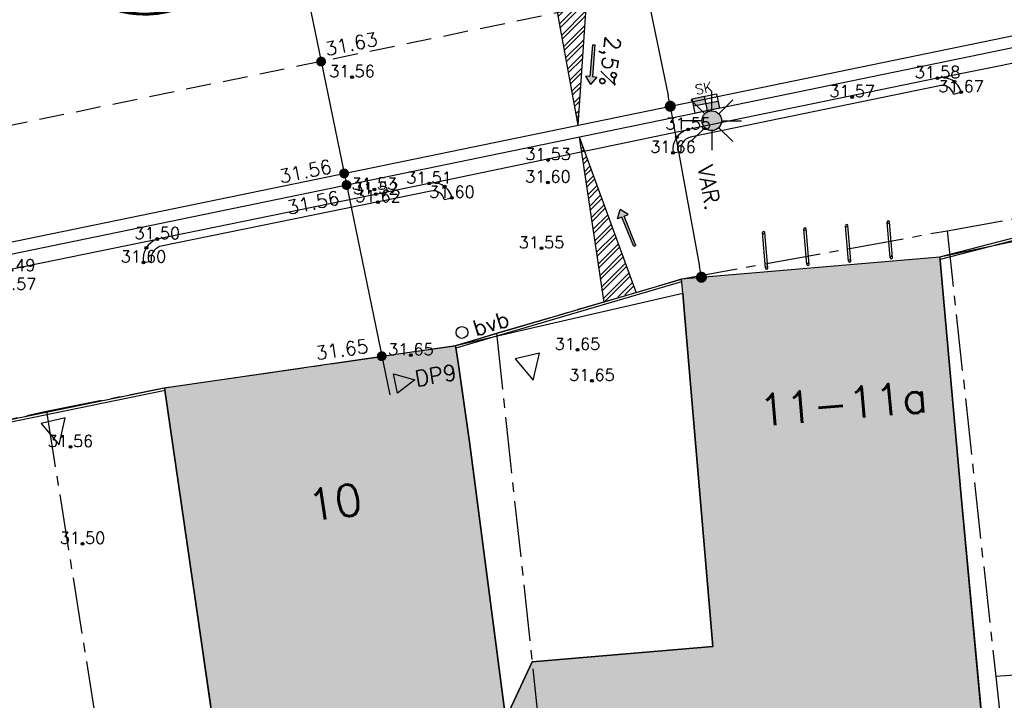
# Model space of a CAD drawing. Header units: metres. Extents: x 202952 to 203755, y 348879 to 349702.
# Tile 33 of 82: x 203295 to 203320, y 349342 to 349359. Entities that reach past the tile are written whole.
import ezdxf
from ezdxf.enums import TextEntityAlignment as Align

# ---------------------------------------------------------------- set-up
doc = ezdxf.new("R2010")
doc.units = ezdxf.units.M
doc.linetypes.add('1-200 CENTER', pattern=[4.28625, 2.8575, -0.47625, 0.47625, -0.47625])
doc.linetypes.add('1-200 HIDDEN', pattern=[0.9525, 0.635, -0.3175])
for name, color, linetype in [('bgt.onbegroeidterreindeel', 252, 'Continuous'), ('PH-BEST-BEBOUWING', 1, 'Continuous'), ('PH-BEST-BEBOUWING-ARCERING', 254, 'Continuous'), ('PH-BEST-BRIEVENBUS', 6, 'Continuous'), ('PH-BEST-HUISNUMMER', 7, 'Continuous'), ('PH-BEST-INRIT', 8, 'Continuous'), ('PH-BEST-KADASTRALE-GRENS', 240, '1-200 CENTER'), ('PH-BEST-WEGDEEL', 253, 'Continuous'), ('PH-INM-HOOGTE', 20, 'Continuous'), ('PH-INM-HOOGTEPUNT', 20, 'Continuous'), ('PH-INM-KANTVERHARDING', 253, 'Continuous'), ('PH-NIEUW-AAND-DPROF', 1, 'Continuous'), ('PH-NIEUW-AFWATERINGSPROFIEL', 7, 'Continuous'), ('PH-NIEUW-BAND-20-30', 115, 'Continuous'), ('PH-NIEUW-FIETSENREK', 7, 'Continuous'), ('PH-NIEUW-HOOGTES', 170, 'Continuous'), ('PH-NIEUW-LICHTMAST-VERPLAATSEN', 40, 'Continuous'), ('PH-NIEUW-MAATVOERING', 2, 'Continuous'), ('PH-ONTWERP', 7, 'Continuous'), ('PH-ONTWERP-WEGAS', 2, '1-200 HIDDEN'), ('PH-RIO-KOLK', 7, 'Continuous')]:
    doc.layers.add(name, color=color, linetype=linetype)
doc.layers.add('PH-NIEUW-BEPLANTING-BOOM', color=98, linetype='Continuous', transparency=0.4)
doc.layers.add('PH-NIEUW-OPSLUITBAND-6', color=115, linetype='Continuous', lineweight=30)
doc.styles.add('1-200', font='romans.shx', dxfattribs={"height": 0.4})
doc.styles.add('ISO', font='ISO')
doc.styles.add('RDL_MAATVOERING', font='romans.shx')
doc.styles.add('ROMANS', font='romans.shx')
doc.dimstyles.new('BEMATING200', dxfattribs={"dimtxt": 0.4, "dimasz": 0.28, "dimexe": 0.5, "dimexo": 0.1, "dimgap": 0.4, "dimtad": 1, "dimlfac": -0.1, "dimzin": 0, "dimdsep": 46, "dimtxsty": '1-200', "dimblk": 'DOT', "dimcen": 0.09, "dimclrd": 8, "dimclre": 8, "dimclrt": 256, "dimadec": 3, "dimazin": 0, "dimtfac": 1, "dimtmove": 2, "dimatfit": 3, "dimfxl": 1, "dimtolj": 1, "dimtzin": 0, "dimarcsym": 0})

# ---------------------------------------------------------------- blocks, each defined once
blk = doc.blocks.new('INRITSYMBOOL')
at = {"layer": 'PH-BEST-INRIT'}
blk.add_lwpolyline([(-0.315, 0.63), (0, 0), (0.315, 0.63)], close=True, dxfattribs=at)
blk = doc.blocks.new('fietsklem')
at = {"layer": 'PH-ONTWERP'}
for p, q in [((199752.362, 324124.805), (199752.033, 324125.643)), ((199752.418, 324124.827), (199752.089, 324125.665))]:
    blk.add_line(p, q, dxfattribs=at)
at = {"layer": 'PH-ONTWERP', "color": 7}
for centre in [(199752.061, 324125.654), (199752.39, 324124.816)]:
    blk.add_circle(centre, 0.03, dxfattribs=at)
blk = doc.blocks.new('A$C6E307431')
blk.add_hatch(color=256).paths.add_polyline_path([(0.679, 0.51, 1), (0.821, 0.99, 1)])
at = {"color": 9, "flags": 128}
for points in [[(0.573, 0.927), (0.22, 1.28)], [(0.75, 1), (0.75, 1.5)], [(0.927, 0.927), (1.28, 1.28)], [(0.5, 0.75), (0, 0.75)], [(0.573, 0.573), (0.22, 0.22)], [(0.927, 0.573), (1.28, 0.22)], [(1, 0.75), (1.5, 0.75)], [(0.75, 0.5), (0.75, 0)]]:
    blk.add_lwpolyline(points, dxfattribs=at)
at = {"color": 9}
blk.add_circle((0.75, 0.75), 0.25, dxfattribs=at)
blk = doc.blocks.new('*U114')
blk.add_circle((0, 0), 0.15)
at = {"style": 'RDL_MAATVOERING'}
blk.add_text('bvb', height=0.4, dxfattribs=at).set_placement((0.313, -0.203))
blk = doc.blocks.new('*U22')
at = {"const_width": 0.03}
blk.add_lwpolyline([(0.087, 0.942), (0.088, 0.944), (0.09, 0.946), (0.091, 0.948), (0.093, 0.949), (0.095, 0.951), (0.096, 0.952), (0.097, 0.954), (0.099, 0.956), (0.1, 0.958), (0.102, 0.96), (0.103, 0.963), (0.103, 0.967), (0.103, 0.972), (0.103, 0.977), (0.102, 0.983), (0.095, 1.007, -0.52938), (0.106, 1.02, -0.087139), (0.444, 0.925, -0.372341), (0.457, 0.895), (0.471, 0.824), (0.436, 0.789), (0.398, 0.797), (0.353, 0.763), (0.371, 0.72), (0.417, 0.705), (0.542, 0.734), (0.573, 0.717), (0.57, 0.691), (0.541, 0.673), (0.515, 0.588), (0.549, 0.534), (0.634, 0.669, -0.504641), (0.681, 0.628, 0.331948), (0.709, 0.584, 0.282008), (0.799, 0.601), (0.791, 0.597, -0.512156), (0.833, 0.597, -0.16076), (1.019, -0.011), (0.995, -0.034), (0.995, -0.059), (0.972, -0.063), (0.975, -0.088), (0.94, -0.076), (0.929, -0.104), (0.973, -0.133), (0.987, -0.144), (1.011, -0.12, -0.106371), (0.868, -0.522), (0.741, -0.44), (0.718, -0.456), (0.702, -0.389), (0.657, -0.335), (0.605, -0.335), (0.606, -0.398), (0.566, -0.536), (0.572, -0.562), (0.601, -0.566), (0.786, -0.637, -0.236298), (-0.045, -1.003, 0.159625), (-0.069, -0.954, 0.350802), (-0.063, -0.906, -0.504641), (-0.12, -0.879), (-0.106, -0.834), (-0.129, -0.792), (-0.16, -0.796), (-0.165, -0.829), (-0.188, -0.842), (-0.216, -0.821), (-0.24, -0.695), (-0.258, -0.677), (-0.304, -0.678), (-0.317, -0.733), (-0.336, -0.739), (-0.354, -0.785), (-0.401, -0.76, 0.733583), (-0.384, -0.795, -0.861625), (-0.374, -0.826, 0.279978), (-0.409, -0.879), (-0.407, -0.881, -0.827056), (-0.442, -0.917, -0.116774), (-0.83, -0.511), (-0.823, -0.51), (-0.817, -0.508), (-0.812, -0.506), (-0.808, -0.504), (-0.805, -0.502), (-0.803, -0.5), (-0.801, -0.497), (-0.754, -0.437), (-0.752, -0.435), (-0.752, -0.433), (-0.751, -0.431), (-0.75, -0.429), (-0.75, -0.427), (-0.749, -0.425), (-0.748, -0.422), (-0.747, -0.42), (-0.746, -0.417), (-0.744, -0.414), (-0.743, -0.411), (-0.741, -0.408), (-0.739, -0.405), (-0.738, -0.401), (-0.736, -0.398), (-0.735, -0.395), (-0.734, -0.392), (-0.734, -0.389), (-0.733, -0.386), (-0.733, -0.383), (-0.733, -0.381), (-0.734, -0.379), (-0.734, -0.377), (-0.735, -0.375), (-0.736, -0.374), (-0.738, -0.374), (-0.74, -0.373), (-0.742, -0.373), (-0.744, -0.373), (-0.746, -0.373), (-0.748, -0.373), (-0.75, -0.372), (-0.753, -0.371), (-0.755, -0.37), (-0.758, -0.369), (-0.76, -0.367), (-0.763, -0.365), (-0.765, -0.363), (-0.768, -0.361), (-0.771, -0.359), (-0.773, -0.357), (-0.776, -0.355), (-0.779, -0.352), (-0.781, -0.35), (-0.83, -0.406), (-0.832, -0.403), (-0.835, -0.4), (-0.837, -0.397), (-0.839, -0.394), (-0.841, -0.39), (-0.844, -0.388), (-0.848, -0.386), (-0.855, -0.385), (-0.864, -0.386), (-0.876, -0.388), (-0.891, -0.393, -0.040997), (-0.958, -0.205), (-0.923, -0.211), (-0.893, -0.231), (-0.876, -0.216), (-0.856, -0.185), (-0.875, -0.156), (-0.865, -0.113), (-0.904, -0.11), (-0.93, -0.085), (-0.978, -0.116, -0.05814), (-0.998, 0.166), (-0.97, 0.16), (-0.86, 0.073), (-0.812, 0.089), (-0.626, 0.139), (-0.61, 0.2), (-0.682, 0.229), (-0.693, 0.252), (-0.824, 0.317), (-0.827, 0.354), (-0.872, 0.391), (-0.89, 0.428), (-0.859, 0.476), (-0.792, 0.486), (-0.73, 0.527), (-0.729, 0.568), (-0.768, 0.613), (-0.757, 0.632), (-0.773, 0.662, -0.13428), (-0.333, 0.967, -0.541727), (-0.319, 0.957), (-0.322, 0.928), (-0.321, 0.913), (-0.319, 0.902), (-0.316, 0.893), (-0.312, 0.887), (-0.307, 0.882), (-0.302, 0.878), (-0.297, 0.875), (-0.293, 0.872), (-0.289, 0.868), (-0.286, 0.865), (-0.282, 0.862), (-0.279, 0.859), (-0.276, 0.857), (-0.273, 0.855), (-0.269, 0.854), (-0.266, 0.854), (-0.262, 0.855), (-0.258, 0.857), (-0.255, 0.859), (-0.25, 0.861), (-0.246, 0.863), (-0.242, 0.865), (-0.238, 0.867), (-0.234, 0.868), (-0.229, 0.869), (-0.225, 0.87), (-0.221, 0.871), (-0.217, 0.871), (-0.213, 0.872), (-0.21, 0.873), (-0.206, 0.874), (-0.203, 0.876), (-0.2, 0.879), (-0.197, 0.882), (-0.195, 0.885), (-0.193, 0.865), (-0.188, 0.86), (-0.167, 0.824), (-0.122, 0.799), (-0.185, 0.902), (-0.184, 0.905), (-0.183, 0.908), (-0.183, 0.911), (-0.183, 0.914), (-0.184, 0.917), (-0.185, 0.92), (-0.188, 0.923), (-0.191, 0.926), (-0.194, 0.929), (-0.199, 0.933), (-0.204, 0.938), (-0.21, 0.944), (-0.216, 0.951), (-0.223, 0.959), (-0.24, 0.98, -0.543104), (-0.234, 0.996, -0.046766), (-0.047, 1.023, -0.385168), (-0.036, 1.015), (-0.03, 0.976), (-0.028, 0.964), (-0.024, 0.956), (-0.021, 0.951), (-0.017, 0.947), (-0.013, 0.946), (-0.009, 0.945), (-0.005, 0.945), (-0.002, 0.945), (0.002, 0.944), (0.005, 0.943), (0.009, 0.942), (0.012, 0.941), (0.015, 0.939), (0.019, 0.938), (0.022, 0.936), (0.025, 0.935), (0.028, 0.934), (0.031, 0.932), (0.033, 0.931), (0.036, 0.929), (0.038, 0.928), (0.04, 0.926), (0.042, 0.924), (0.044, 0.922), (0.045, 0.92), (0.046, 0.919), (0.047, 0.917), (0.048, 0.915), (0.049, 0.914), (0.051, 0.913), (0.052, 0.912), (0.054, 0.912), (0.056, 0.912), (0.058, 0.913), (0.06, 0.914), (0.062, 0.915), (0.065, 0.916), (0.067, 0.918), (0.07, 0.921), (0.072, 0.923), (0.074, 0.926), (0.076, 0.929), (0.079, 0.932), (0.081, 0.935), (0.083, 0.937), (0.085, 0.94)], format="xyb", close=True, dxfattribs=at)
blk.add_circle((0, 0), 0.03)
blk = doc.blocks.new('MARKER', base_point=(45, 10))
at = {"color": 0}
for radius in [0.35, 0.25]:
    blk.add_circle((45, 10), radius, dxfattribs=at)
at = {"color": 0, "style": 'ISO'}
blk.add_attdef('MARKER', (45.6, 10), '', height=0.9, dxfattribs=at)
blk = doc.blocks.new('*U41')
h = blk.add_hatch(color=256)
h.paths.add_polyline_path([(0, 0.374), (-0.315, 0.374), (-0.315, 0.187), (0, 0.187)])
h.paths.add_polyline_path([(0, 0.187), (0, 0), (0.315, 0), (0.315, 0.187)])
blk.add_lwpolyline([(0.315, 0), (-0.315, 0), (-0.315, 0.374), (0.315, 0.374)], close=True)
for points in [[(-0.315, 0.374), (0, 0.374), (0, 0)], [(-0.315, 0.187), (0.315, 0.187)]]:
    blk.add_lwpolyline(points)
at = {"style": 'ROMANS'}
blk.add_attdef('SK', (-0.193, 0.454), '', height=0.25, dxfattribs=at)
blk = doc.blocks.new('AFWATERINGSPIJL')
at = {"ltscale": 0.5}
blk.add_hatch(color=256, dxfattribs=at).paths.add_polyline_path([(-0.058, 0.239), (-0.132, 0.151), (-0.75, 0.671), (-0.789, 0.625), (-0.171, 0.105), (-0.245, 0.016), (0, 0)])
for points in [[(-0.75, 0.671), (-0.789, 0.625)], [(-0.789, 0.625), (-0.171, 0.105)], [(-0.75, 0.671), (-0.132, 0.151)], [(-0.171, 0.105), (-0.245, 0.016), (0, 0)], [(-0.132, 0.151), (-0.058, 0.239), (0, 0)]]:
    blk.add_lwpolyline(points, dxfattribs=at)
blk = doc.blocks.new('_Dot')
at = {"color": 0, "linetype": 'ByBlock', "lineweight": -2}
blk.add_line((-0.5, 0), (-1, 0), dxfattribs=at)
at = {"color": 0, "linetype": 'ByBlock', "const_width": 0.5}
blk.add_lwpolyline([(-0.25, 0, 1), (0.25, 0, 1)], format="xyb", close=True, dxfattribs=at)
blk = doc.blocks.new('*D85')
at = {"layer": 'Defpoints', "color": 0, "transparency": 16777216}
for p in [(203310.213, 349362.785), (203311.383, 349357.104), (203311.383, 349357.104)]:
    blk.add_point(p, dxfattribs=at)
at = {"layer": 'PH-NIEUW-MAATVOERING', "color": 8, "lineweight": -2, "transparency": 16777216}
blk.add_line((203310.27, 349362.511), (203311.327, 349357.378), dxfattribs=at)
at = {"layer": 'PH-NIEUW-MAATVOERING', "color": 8, "lineweight": -2, "transparency": 16777216, "xscale": 0.28, "yscale": 0.28, "zscale": 0.28}
for p, rotation in [((203310.213, 349362.785), 101.6376461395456), ((203311.383, 349357.104), 281.6376461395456)]:
    blk.add_blockref('_Dot', p, dxfattribs=dict(at, rotation=rotation))
at = {"layer": 'PH-NIEUW-MAATVOERING', "transparency": 16777216, "insert": (203311.348, 349360.775), "char_height": 0.4, "attachment_point": 5, "rotation": 281.6376, "style": '1-200'}
blk.add_mtext('\\A1;5.80', dxfattribs=at)
blk = doc.blocks.new('*D86')
at = {"layer": 'Defpoints', "color": 0, "transparency": 16777216}
for p in [(203311.383, 349357.104), (203312.173, 349352.763), (203312.173, 349352.763)]:
    blk.add_point(p, dxfattribs=at)
at = {"layer": 'PH-NIEUW-MAATVOERING', "color": 8, "lineweight": -2, "transparency": 16777216}
blk.add_line((203311.434, 349356.829), (203312.123, 349353.038), dxfattribs=at)
at = {"layer": 'PH-NIEUW-MAATVOERING', "color": 8, "lineweight": -2, "transparency": 16777216, "xscale": 0.28, "yscale": 0.28, "zscale": 0.28}
for p, rotation in [((203311.383, 349357.104), 100.3123292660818), ((203312.173, 349352.763), 280.3123292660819)]:
    blk.add_blockref('_Dot', p, dxfattribs=dict(at, rotation=rotation))
at = {"layer": 'PH-NIEUW-MAATVOERING', "transparency": 16777216, "insert": (203312.369, 349355.041), "char_height": 0.4, "attachment_point": 5, "rotation": 280.3123, "style": '1-200'}
blk.add_mtext('\\A1;VAR.', dxfattribs=at)

msp = doc.modelspace()

# ---------------------------------------------------------------- hatches: boundary and pattern name
at = {"layer": 'PH-BEST-BEBOUWING-ARCERING'}
for points in [[(203308.795, 349338.631), (203307.749, 349338.552), (203307.738, 349338.55), (203307.294, 349341.745), (203307.871, 349343.003), (203312.465, 349343.394), (203311.728, 349352.034), (203311.7, 349352.36), (203311.67, 349352.72), (203318.226, 349353.278), (203318.76, 349347.3), (203320.172, 349332.172), (203321.17, 349321.484), (203321.945, 349321.556), (203322.819, 349312.109), (203322.793, 349310.972), (203322.901, 349310.98), (203323.147, 349307.385), (203322.71, 349307.36), (203322.704, 349307.101), (203311.702, 349307.354), (203311.783, 349310.87), (203311.349, 349310.829), (203309.573, 349330.156)], [(203307.18, 349341.725), (203307.598, 349338.525), (203308.585, 349331.714), (203302.376, 349330.805), (203302.701, 349328.581), (203303.886, 349320.49), (203300.095, 349319.882), (203298.588, 349330.25), (203297.521, 349337.411), (203297.479, 349337.691), (203300.257, 349338.089), (203299.4, 349344.02), (203298.54, 349349.96), (203305.93, 349351.03), (203305.992, 349350.601), (203306.284, 349348.585)]]:
    msp.add_hatch(color=256, dxfattribs=at).paths.add_polyline_path(points, flags=17)
for points in [[(203308.796, 349338.631), (203307.75, 349338.552), (203307.739, 349338.55), (203307.295, 349341.745), (203307.872, 349343.003), (203312.466, 349343.394), (203311.729, 349352.034), (203311.701, 349352.36), (203311.671, 349352.72), (203318.227, 349353.278), (203318.761, 349347.3), (203320.173, 349332.172), (203321.171, 349321.484), (203321.946, 349321.556), (203322.82, 349312.109), (203322.794, 349310.972), (203322.902, 349310.98), (203323.148, 349307.385), (203322.711, 349307.36), (203322.705, 349307.101), (203311.703, 349307.354), (203311.784, 349310.87), (203311.35, 349310.829), (203309.574, 349330.156)], [(203307.181, 349341.725), (203307.599, 349338.525), (203308.586, 349331.714), (203302.377, 349330.805), (203302.702, 349328.581), (203303.887, 349320.49), (203300.096, 349319.882), (203298.589, 349330.25), (203297.522, 349337.411), (203297.48, 349337.691), (203300.258, 349338.089), (203299.401, 349344.02), (203298.541, 349349.96), (203305.931, 349351.03), (203305.993, 349350.601), (203306.285, 349348.585)]]:
    msp.add_hatch(color=256, dxfattribs=at).paths.add_polyline_path(points)
at = {"layer": 'PH-NIEUW-AFWATERINGSPROFIEL', "ltscale": 0.2, "transparency": 33554687}
h = msp.add_hatch(dxfattribs=at)
h.set_pattern_fill('ANSI32', color=252, scale=0.025)
h.paths.add_polyline_path([(203309.24, 349359.61), (203307.989, 349362.327), (203309.034, 349356.62)])
h = msp.add_hatch(dxfattribs=at)
h.set_pattern_fill('ANSI32', color=252, scale=0.025)
h.paths.add_polyline_path([(203309.07, 349356.324), (203309.691, 349352.121), (203310.501, 349352.418)])

# ---------------------------------------------------------------- linework, layer by layer
at = {"layer": 'bgt.onbegroeidterreindeel'}
for p, q in [((203318.226, 349353.278), (203326.4, 349355.026)), ((203318.76, 349347.3), (203318.226, 349353.278)), ((203292.97, 349348.81), (203298.54, 349349.96)), ((203298.54, 349349.96), (203299.4, 349344.02)), ((203320.172, 349332.172), (203318.76, 349347.3)), ((203299.4, 349344.02), (203300.257, 349338.089))]:
    msp.add_line(p, q, dxfattribs=at)
at = {"layer": 'PH-BEST-BEBOUWING'}
msp.add_lwpolyline([(203322.704, 349307.101), (203311.702, 349307.354), (203311.783, 349310.87), (203311.349, 349310.829), (203309.573, 349330.156), (203308.795, 349338.631), (203308.795, 349338.631), (203307.749, 349338.552), (203307.738, 349338.55), (203307.294, 349341.745), (203307.871, 349343.003), (203312.465, 349343.394), (203311.728, 349352.034), (203311.7, 349352.36), (203311.67, 349352.72), (203318.226, 349353.278), (203318.76, 349347.3), (203320.172, 349332.172)], dxfattribs=at)
msp.add_lwpolyline([(203307.18, 349341.725), (203307.598, 349338.525), (203308.585, 349331.714), (203302.376, 349330.805), (203302.701, 349328.581), (203303.886, 349320.49), (203300.095, 349319.882), (203298.588, 349330.25), (203297.521, 349337.411), (203297.479, 349337.691), (203300.257, 349338.089), (203299.4, 349344.02), (203298.54, 349349.96), (203305.93, 349351.03), (203305.992, 349350.601), (203306.284, 349348.585), (203307.18, 349341.725)], close=True, dxfattribs=at)
at = {"layer": 'PH-BEST-KADASTRALE-GRENS', "ltscale": 0.5}
for p in [(203318.411, 349353.945), (203320.262, 349342.674)]:
    msp.add_line(p, (203319.646, 349342.626), dxfattribs=at)
for points in [[(203318.411, 349353.945), (203326.356, 349355.379), (203340.471, 349356.971), (203342.032, 349356.961)], [(203306.969, 349351.344), (203311.673, 349352.719), (203318.411, 349353.945)], [(203295.54, 349349.362), (203298.523, 349349.953), (203305.922, 349351.025), (203306.969, 349351.344)], [(203306.969, 349351.344), (203311.349, 349310.829), (203311.645, 349307.422)], [(203283.763, 349346.877), (203292.947, 349348.798), (203295.54, 349349.362)], [(203295.54, 349349.362), (203299.715, 349323.22), (203301.616, 349307.32)], [(203319.646, 349342.626), (203321.945, 349321.556), (203322.836, 349311.923), (203323.139, 349307.506)]]:
    msp.add_lwpolyline(points, dxfattribs=at)
at = {"layer": 'PH-BEST-WEGDEEL'}
msp.add_lwpolyline([(203312.465, 349343.394), (203307.871, 349343.003), (203307.294, 349341.745), (203307.18, 349341.725), (203306.284, 349348.585), (203305.992, 349350.601), (203305.93, 349351.03), (203307.216, 349351.326), (203307.577, 349351.409), (203311.7, 349352.36), (203311.728, 349352.034), (203312.465, 349343.394)], close=True, dxfattribs=at)
at = {"layer": 'PH-INM-KANTVERHARDING'}
for p, q in [((203318.17, 349357.819), (203324.61, 349359.118)), ((203318.574, 349357.411), (203318.768, 349357.461)), ((203305.257, 349355.143), (203311.838, 349356.513)), ((203311.452, 349355.923), (203311.65, 349355.953)), ((203305.643, 349354.738), (203305.838, 349354.78)), ((203291.686, 349352.366), (203298.356, 349353.733)), ((203298.005, 349353.139), (203298.202, 349353.172))]:
    msp.add_line(p, q, dxfattribs=at)
at = {"layer": 'PH-INM-KANTVERHARDING', "flags": 128}
for points in [[(203318.768, 349357.461, 0.411374), (203318.17, 349357.819), (203311.838, 349356.513, 0.3831), (203311.452, 349355.923)], [(203318.574, 349357.411, 0.414661), (203318.215, 349357.624), (203311.885, 349356.318, 0.378771), (203311.65, 349355.953, 0.200446)], [(203305.838, 349354.78, 0.423056), (203305.257, 349355.143), (203298.356, 349353.733, 0.364645), (203298.005, 349353.139)], [(203305.643, 349354.738, 0.426726), (203305.302, 349354.948), (203298.411, 349353.54, 0.354531), (203298.202, 349353.172, 0.181676)]]:
    msp.add_lwpolyline(points, format="xyb", dxfattribs=at)
at = {"layer": 'PH-NIEUW-AAND-DPROF'}
for points in [[(203297.008, 349384.9), (203302.515, 349358.239)], [(203302.515, 349358.239), (203304.257, 349349.779)]]:
    msp.add_lwpolyline(points, dxfattribs=at)
at = {"layer": 'PH-NIEUW-AAND-DPROF', "color": 7}
msp.add_lwpolyline([(203304.892, 349350.163), (203304.452, 349349.819), (203304.352, 349350.309)], close=True, dxfattribs=at)
at = {"layer": 'PH-NIEUW-AFWATERINGSPROFIEL', "ltscale": 0.08}
for p, q in [((203307.989, 349362.327), (203309.034, 349356.62)), ((203309.24, 349359.61), (203309.034, 349356.62)), ((203309.07, 349356.324), (203309.691, 349352.121))]:
    msp.add_line(p, q, dxfattribs=at)
msp.add_lwpolyline([(203309.07, 349356.324), (203310.52, 349352.365)], dxfattribs=at)
at = {"layer": 'PH-NIEUW-BAND-20-30'}
msp.add_lwpolyline([(203342.108, 349370.863), (203382.767, 349362.242), (203382.705, 349361.949), (203342.046, 349370.57, 0.307221), (203336.119, 349368.153, -0.197567), (203322.75, 349359.139), (203282.478, 349350.834), (203282.416, 349351.138), (203322.689, 349359.433, 0.197567), (203335.869, 349368.319, -0.307221), (203342.108, 349370.863)], format="xyb", close=True, dxfattribs=at)
at = {"layer": 'PH-NIEUW-HOOGTES', "const_width": 0.125}
for points in [[(203302.473, 349358.284, 1), (203302.558, 349358.193, 1)], [(203303.058, 349355.444, 1), (203303.143, 349355.352, 1)], [(203303.118, 349355.15, 1), (203303.203, 349355.059, 1)], [(203304.013, 349350.804, 1), (203304.098, 349350.713, 1)]]:
    msp.add_lwpolyline(points, format="xyb", close=True, dxfattribs=at)
at = {"layer": 'PH-NIEUW-OPSLUITBAND-6'}
for points in [[(203318.226, 349353.278), (203326.356, 349355.379)], [(203318.241, 349353.22), (203326.371, 349355.321)], [(203305.93, 349351.03), (203311.67, 349352.718)], [(203305.947, 349350.972), (203311.675, 349352.657)], [(203292.97, 349348.81), (203298.54, 349349.96)], [(203292.982, 349348.751), (203298.552, 349349.901)]]:
    msp.add_lwpolyline(points, dxfattribs=at)
at = {"layer": 'PH-ONTWERP-WEGAS'}
msp.add_lwpolyline([(203326.632, 349434.525, -0.321417), (203336.727, 349420.255), (203336.473, 349379.79, -0.354131), (203322.104, 349362.273), (203267.76, 349351.081, -0.039684), (203204.394, 349343.196), (203194.585, 349342.76, 0.101791), (203123.122, 349324.714)], format="xyb", dxfattribs=at)

# ---------------------------------------------------------------- block references
at = {"layer": 'PH-BEST-BRIEVENBUS', "color": 9, "rotation": 17.45799561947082}
msp.add_blockref('*U114', (203306.091, 349351.361), dxfattribs=at)
at = {"layer": 'PH-BEST-INRIT', "rotation": 13.58165883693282}
for p in [(203307.901, 349350.153), (203295.86, 349348.509)]:
    msp.add_blockref('INRITSYMBOOL', p, dxfattribs=at)
at = {"layer": 'PH-INM-HOOGTEPUNT', "xscale": 0.1, "yscale": 0.1, "zscale": 0.1}
for p in [(203303.301, 349357.843, 31.561), (203318.17, 349357.819, 31.576), (203318.6, 349357.723, 31.618), (203318.768, 349357.461, 31.672), (203316, 349357.335, 31.568), (203311.838, 349356.513, 31.554), (203311.55, 349356.318, 31.585), (203311.452, 349355.923, 31.657), (203308.279, 349355.74, 31.53), (203308.275, 349355.17, 31.603), (203303.868, 349354.988, 31.525), (203305.257, 349355.143, 31.507), (203305.652, 349355.066, 31.529), (203303.903, 349354.875, 31.522), (203303.96, 349354.672, 31.618), (203305.838, 349354.78, 31.597), (203298.356, 349353.733, 31.502), (203298.078, 349353.509, 31.538), (203308.112, 349353.499, 31.555), (203298.005, 349353.139, 31.601), (203309.025, 349350.921, 31.647), (203304.795, 349350.784, 31.649), (203309.394, 349350.134, 31.651), (203296.149, 349348.456, 31.559), (203296.456, 349345.998, 31.498)]:
    msp.add_blockref('MARKER', p, dxfattribs=at)
at = {"layer": 'PH-NIEUW-AFWATERINGSPROFIEL', "xscale": -1}
for p, rotation in [((203309.358, 349357.66), 45.46817277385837), ((203310.106, 349354.486), 251.9495854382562)]:
    msp.add_blockref('AFWATERINGSPIJL', p, dxfattribs=dict(at, rotation=rotation))
at = {"layer": 'PH-NIEUW-BEPLANTING-BOOM', "xscale": 2.5, "yscale": 2.5, "zscale": 2.5, "rotation": 343.4615725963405}
msp.add_blockref('*U22', (203298.022, 349361.957), dxfattribs=at)
at = {"layer": 'PH-NIEUW-FIETSENREK', "color": 7, "xscale": -1, "rotation": 26.24717182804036}
for p in [(525814.108, 146986.68), (525815.164, 146986.768), (525816.221, 146986.856), (525813.052, 146986.592)]:
    msp.add_blockref('fietsklem', p, dxfattribs=at)
at = {"layer": 'PH-NIEUW-LICHTMAST-VERPLAATSEN'}
msp.add_blockref('A$C6E307431', (203311.687, 349355.987), dxfattribs=at)
at = {"layer": 'PH-RIO-KOLK', "rotation": 11.47348689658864}
msp.add_blockref('*U41', (203312.321, 349356.99), dxfattribs=at).add_auto_attribs({'SK': 'SK'})

# ---------------------------------------------------------------- texts
at = {"layer": 'PH-BEST-HUISNUMMER', "style": 'ROMANS'}
for s, rotation, p in [('11-11a', 4.9, (203315.775, 349349.557)), ('10', 8.2, (203302.866, 349347.05))]:
    msp.add_text(s, height=0.8, rotation=rotation, dxfattribs=at).set_placement(p, align=Align.MIDDLE_CENTER)
at = {"layer": 'PH-INM-HOOGTE', "style": 'ROMANS'}
for s, p in [('31.56', (203303.301, 349357.843)), ('31.58', (203318.17, 349357.819)), ('31.67', (203318.768, 349357.461)), ('31.57', (203316, 349357.335)), ('31.55', (203311.838, 349356.513)), ('31.66', (203311.452, 349355.923)), ('31.53', (203308.279, 349355.74)), ('31.60', (203308.275, 349355.17)), ('31.53', (203303.868, 349354.988)), ('31.51', (203305.257, 349355.143)), ('31.52', (203303.903, 349354.875)), ('31.62', (203303.96, 349354.672)), ('31.60', (203305.838, 349354.78)), ('31.50', (203298.356, 349353.733)), ('31.55', (203308.112, 349353.499)), ('31.49', (203294.683, 349352.918)), ('31.60', (203298.005, 349353.139)), ('31.57', (203294.708, 349352.444)), ('31.65', (203309.025, 349350.921)), ('31.65', (203304.795, 349350.784)), ('31.65', (203309.394, 349350.134)), ('31.56', (203296.149, 349348.456)), ('31.50', (203296.456, 349345.998))]:
    msp.add_text(s, height=0.3, dxfattribs=at).set_placement(p, align=Align.CENTER)
at = {"layer": 'PH-NIEUW-AAND-DPROF', "color": 2, "insert": (203304.867, 349350.38), "char_height": 0.4, "attachment_point": 1, "rotation": 9.6796, "style": 'ROMANS'}
msp.add_mtext_dynamic_manual_height_columns('DP9', width=2.25123, gutter_width=8.75, heights=[0], dxfattribs=at)
at = {"layer": 'PH-NIEUW-AFWATERINGSPROFIEL', "ltscale": 0.08, "insert": (203309.618, 349358.914), "char_height": 0.4, "width": 2.08929, "attachment_point": 7, "rotation": 262.6701, "style": 'ROMANS'}
msp.add_mtext('2,5%', dxfattribs=at)
at = {"layer": 'PH-NIEUW-HOOGTES', "style": 'ROMANS'}
for s, rotation, p in [('31.63', 11.6376, (203302.654, 349358.377)), ('31.56', 11.6376, (203301.49, 349355.142)), ('31.56', 11.6376, (203301.688, 349354.35)), ('31.65', 8.2439, (203302.4, 349350.656))]:
    msp.add_text(s, height=0.35, rotation=rotation, dxfattribs=at).set_placement(p)

# ---------------------------------------------------------------- dimensions: what is measured, and where the dimension line sits
at = {"layer": 'PH-NIEUW-MAATVOERING'}
dim = msp.add_linear_dim(base=(203311.383, 349357.104), p1=(203310.213, 349362.785), p2=(203311.383, 349357.104), angle=281.6376, dimstyle='BEMATING200', override={"dimtad": 3, "dimse1": 1, "dimse2": 1}, dxfattribs=at)
dim.commit()
dim.dimension.update_dxf_attribs({"geometry": '*D85', "text_midpoint": (203311.348, 349360.775), "dimtype": 129})
dim = msp.add_aligned_dim(p1=(203311.383, 349357.104), p2=(203312.173, 349352.763), distance=0, text='VAR.', dimstyle='BEMATING200', override={"dimtad": 3, "dimse1": 1, "dimse2": 1}, dxfattribs=at)
dim.commit()
dim.dimension.update_dxf_attribs({"geometry": '*D86', "text_midpoint": (203312.369, 349355.041)})

doc.saveas('drawing.dxf')
